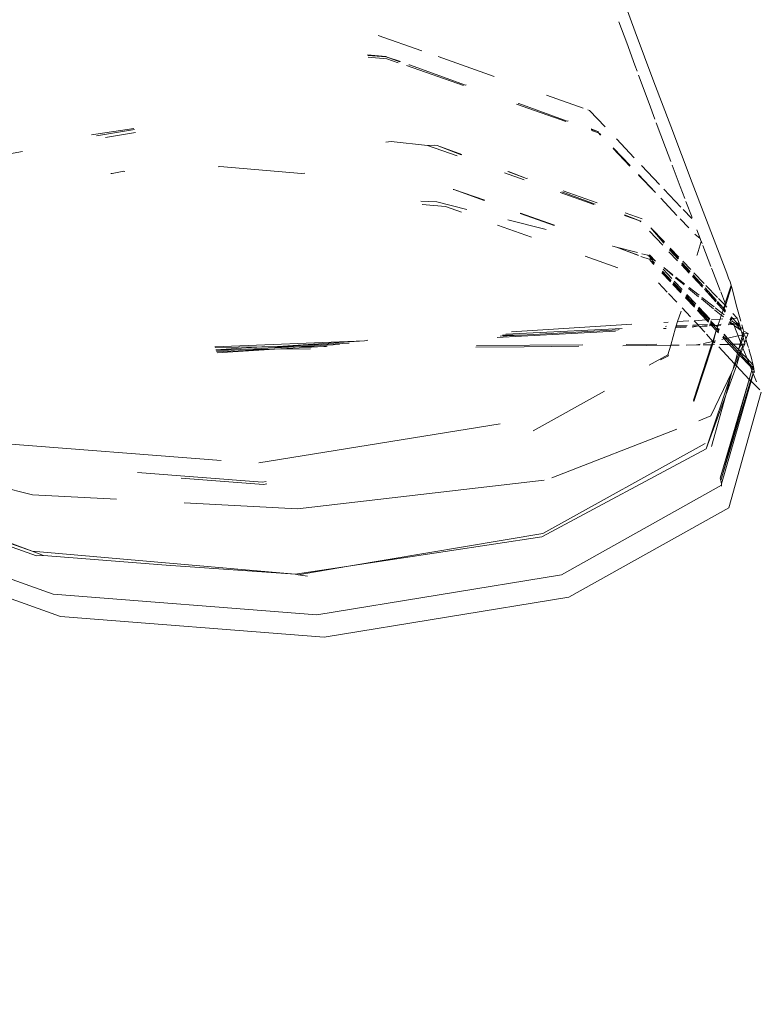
# Model space of a CAD drawing. Header units: millimetres. Extents: x 504675 to 860349, y -23215 to 63575.
# Tile 35 of 177: x 591014 to 591055, y 32664 to 32719. Entities that reach past the tile are written whole.
import ezdxf
from ezdxf import colors
from ezdxf.entities.mleader import LeaderData, LeaderLine
from ezdxf.math import Vec2, Vec3

# ---------------------------------------------------------------- set-up
doc = ezdxf.new("R2010")
doc.units = ezdxf.units.MM
doc.header["$LTSCALE"] = 10
doc.linetypes.add('LEVEL-F-OVERALL LAYOUT$0$HIDDEN', pattern=[0.375, 0.25, -0.125])
doc.layers.get('0').update_dxf_attribs({"linetype": 'CONTINUOUS'})
for name, color, linetype, lineweight in [('ARCH', 8, 'CONTINUOUS', 0), ('furniture', 8, 'CONTINUOUS', 5), ('LEVEL - C OVERALL LAYOUT$0$A-EQPM', 8, 'CONTINUOUS', 5), ('level-C-ELEVATION-$0$I-ANNO-TEXT', 8, 'CONTINUOUS', 18)]:
    doc.layers.add(name, color=color, linetype=linetype, lineweight=lineweight)
doc.layers.add('LEVEL-F-OVERALL LAYOUT$0$DASH1L', color=8, linetype='LEVEL-F-OVERALL LAYOUT$0$HIDDEN')
doc.styles.add('level-C-ELEVATION-$0$KGD - Note', font='romans.shx', dxfattribs={"width": 0.7, "height": 2})

# ---------------------------------------------------------------- blocks, each defined once
blk = doc.blocks.new('LEVEL - C OVERALL LAYOUT$0$Column Cladding - Column Cladding- 1200mm-V38-LEVEL C - PART PLAN 20')
at = {"layer": 'LEVEL - C OVERALL LAYOUT$0$A-EQPM', "color": 253, "lineweight": 5}
for radius, start, end in [(755, 90, 270), (746, 180, 360), (731, 180, 0)]:
    blk.add_arc((0, 0), radius, start, end, dxfattribs=at)
blk = doc.blocks.new('ARCH')
at = {"layer": 'LEVEL-F-OVERALL LAYOUT$0$DASH1L'}
h = blk.add_hatch(dxfattribs=at)
h.set_pattern_fill('ANGLE', color=8, scale=10, angle=352.0664)
h.set_pattern_definition([(352.0664444, (-404119.055, 373340.98), (9.6410197, 69.1814516), [50.8, -19.05]), (82.0664444, (-404119.055, 373340.98), (-69.1814516, 9.6410197), [50.8, -19.05])])
edge = h.paths.add_edge_path(flags=16)
edge.add_line((572074.712, 35847.062), (602196.904, 29528.217))
edge.add_line((602196.904, 29528.217), (599472.63, 39352.005))
edge.add_arc((597545.364, 38817.547), 2000, 15.499436, 89.998351)
edge.add_line((597545.422, 40817.547), (573256.113, 40817.547))
edge.add_arc((576210.344, 22394.182), 18658.72, 99.1099624, 106.6903327)
edge.add_line((570851.58, 40266.829), (572074.712, 35847.062))
h.paths.add_polyline_path([(583373.777, 40815.973), (583374.097, 40875.042), (586424.097, 40859.112), (586423.937, 40815.973)], flags=16)
h.paths.add_polyline_path([(600840.891, 34605.132), (600792.778, 34591.523), (599497.965, 39260.646), (599546.078, 39274.255)])
h.paths.add_polyline_path([(587210.4, 32671.778), (587194.965, 32598.383), (582692.955, 33542.787), (582708.389, 33616.182)])
edge = h.paths.add_edge_path()
edge.add_line((572071.73, 35387.893), (601863.317, 29138.4))
edge.add_arc((601986.5, 29725.619), 600, 258.152638, 375.499436)
edge.add_line((602564.68, 29885.956), (599906.265, 39472.258))
edge.add_arc((597545.364, 38817.547), 2450, 15.499436, 89.998351)
edge.add_line((597545.435, 41267.547), (573220.478, 41267.547))
edge.add_arc((576210.344, 22394.182), 19108.72, 99.0018321, 106.2358191)
edge.add_arc((571035.465, 40164.758), 600, 106.235819, 195.468967)
edge.add_line((570457.2, 40004.728), (571616.648, 35815.082))
edge.add_arc((572194.913, 35975.111), 600, 195.468967, 258.152638)
h.paths.add_polyline_path([(587210.4, 32671.778), (587195.409, 32600.494), (587195.432, 32600.49)])
at = {"layer": 'furniture'}
for p, q in [((591047.461, 32719.394), (591048.016, 32717.903)), ((591047.544, 32717.282), (591047.121, 32718.436)), ((591033.863, 32717.701), (591036.271, 32716.848)), ((591049.046, 32715.148), (591048.016, 32717.903)), ((591047.996, 32716.056), (591047.544, 32717.282)), ((591033.281, 32716.621), (591034.293, 32716.543)), ((591033.293, 32716.589), (591034.312, 32716.51)), ((591033.326, 32716.496), (591034.343, 32716.418)), ((591034.312, 32716.51), (591034.293, 32716.543)), ((591034.312, 32716.51), (591035.069, 32716.242)), ((591035.101, 32716.257), (591034.312, 32716.51)), ((591037.168, 32716.53), (591040.255, 32715.436)), ((591034.343, 32716.418), (591034.978, 32716.195)), ((591035.431, 32716.036), (591038.562, 32714.937)), ((591035.552, 32716.071), (591035.595, 32716.083)), ((591038.668, 32714.968), (591035.595, 32716.083)), ((591048.115, 32715.736), (591047.996, 32716.056)), ((591048.2, 32715.504), (591048.779, 32713.946)), ((591038.71, 32714.98), (591038.668, 32714.968)), ((591049.971, 32712.696), (591049.046, 32715.148)), ((591043.132, 32714.416), (591045.155, 32713.699)), ((591041.481, 32713.912), (591044.196, 32712.958)), ((591041.572, 32713.94), (591041.615, 32713.953)), ((591044.275, 32712.983), (591041.615, 32713.953)), ((591049.098, 32713.09), (591048.779, 32713.946)), ((591045.408, 32713.61), (591045.507, 32713.575)), ((591045.507, 32713.575), (591046.363, 32712.667)), ((591044.318, 32712.996), (591044.275, 32712.983)), ((591049.176, 32712.881), (591049.684, 32711.526)), ((591049.971, 32712.696), (591051.152, 32709.586)), ((591018.087, 32712.227), (591020.426, 32712.582)), ((591018.36, 32712.172), (591020.451, 32712.514)), ((591018.857, 32712.073), (591020.51, 32712.351)), ((591045.951, 32712.419), (591045.582, 32712.549)), ((591045.594, 32712.516), (591045.951, 32712.419)), ((591045.615, 32712.459), (591045.986, 32712.329)), ((591045.951, 32712.419), (591045.968, 32712.384)), ((591045.968, 32712.384), (591045.986, 32712.329)), ((591045.986, 32712.329), (591046.101, 32712.209)), ((591045.986, 32712.329), (591046.119, 32712.24)), ((591034.591, 32711.868), (591034.297, 32711.825)), ((591036.575, 32711.648), (591034.591, 32711.868)), ((591036.963, 32711.657), (591036.575, 32711.648)), ((591036.575, 32711.648), (591038.216, 32711.064)), ((591036.963, 32711.657), (591037.11, 32711.647)), ((591037.11, 32711.647), (591038.467, 32711.144)), ((591037.11, 32711.647), (591038.437, 32711.134)), ((591046.979, 32712.013), (591047.964, 32710.969)), ((591011.065, 32710.763), (591014.297, 32711.307)), ((591046.793, 32711.48), (591047.717, 32710.506)), ((591046.805, 32711.514), (591047.731, 32710.533)), ((591049.684, 32711.526), (591049.976, 32710.752)), ((591025.07, 32710.466), (591025.155, 32710.478)), ((591025.155, 32710.478), (591029.647, 32710.107)), ((591048.368, 32710.54), (591049.349, 32709.501)), ((591050.496, 32709.378), (591050.046, 32710.567)), ((591019.163, 32710.106), (591019.234, 32710.1)), ((591019.234, 32710.1), (591019.872, 32710.221)), ((591019.872, 32710.221), (591019.921, 32710.212)), ((591029.841, 32710.112), (591029.647, 32710.107)), ((591040.817, 32710.14), (591041.911, 32709.751)), ((591041.005, 32710.202), (591042.04, 32709.818)), ((591041.036, 32710.212), (591042.04, 32709.818)), ((591048.186, 32710.012), (591049.126, 32709.055)), ((591048.196, 32710.04), (591049.126, 32709.055)), ((591042.04, 32709.818), (591042.083, 32709.84)), ((591051.152, 32709.586), (591053.05, 32704.626)), ((591038.003, 32709.218), (591038.035, 32709.229)), ((591038.035, 32709.229), (591039.731, 32708.625)), ((591038.035, 32709.229), (591039.706, 32708.612)), ((591043.883, 32709.05), (591045.744, 32708.388)), ((591043.977, 32709.099), (591045.805, 32708.42)), ((591044.056, 32709.14), (591045.918, 32708.479)), ((591049.594, 32709.241), (591050.525, 32708.254)), ((591050.496, 32709.378), (591050.746, 32708.723)), ((591036.222, 32708.587), (591037.102, 32708.54)), ((591036.296, 32708.388), (591037.566, 32708.289)), ((591037.102, 32708.54), (591038.757, 32708.122)), ((591049.423, 32708.74), (591050.311, 32707.799)), ((591051.146, 32707.678), (591050.807, 32708.563)), ((591037.566, 32708.289), (591038.462, 32707.969)), ((591041.681, 32707.908), (591043.546, 32707.244)), ((591041.706, 32707.921), (591043.571, 32707.257)), ((591047.42, 32707.793), (591048.259, 32707.495)), ((591047.429, 32707.818), (591048.259, 32707.495)), ((591047.468, 32707.929), (591048.396, 32707.599)), ((591050.656, 32708.115), (591051.126, 32707.617)), ((591040.44, 32707.265), (591042.307, 32706.599)), ((591040.998, 32707.554), (591043.113, 32707.019)), ((591048.314, 32707.436), (591048.259, 32707.495)), ((591048.259, 32707.495), (591048.337, 32707.481)), ((591050.486, 32707.614), (591050.957, 32707.115)), ((591049.536, 32706.152), (591048.803, 32706.922)), ((591048.865, 32707.103), (591049.602, 32706.292)), ((591049.622, 32706.334), (591048.865, 32707.103)), ((591048.865, 32707.103), (591049.589, 32706.265)), ((591051.297, 32706.756), (591051.592, 32706.518)), ((591051.592, 32706.518), (591051.406, 32707.003)), ((591051.651, 32706.363), (591051.422, 32705.625)), ((591051.592, 32706.518), (591051.634, 32706.411)), ((591051.634, 32706.411), (591051.651, 32706.363)), ((591051.661, 32706.339), (591051.651, 32706.363)), ((591051.661, 32706.339), (591051.693, 32706.256)), ((591052.181, 32704.993), (591051.74, 32706.135)), ((591046.758, 32706.1), (591046.788, 32706.112)), ((591046.788, 32706.112), (591046.979, 32706.044)), ((591046.979, 32706.044), (591048.195, 32705.588)), ((591046.979, 32706.044), (591048.185, 32705.614)), ((591046.979, 32706.044), (591048.134, 32705.748)), ((591048.382, 32705.685), (591048.715, 32705.601)), ((591048.715, 32705.601), (591048.818, 32705.52)), ((591048.794, 32705.63), (591049.125, 32705.279)), ((591048.794, 32705.63), (591048.818, 32705.52)), ((591050.347, 32705.299), (591049.873, 32705.797)), ((591049.909, 32705.904), (591050.374, 32705.38)), ((591049.922, 32705.94), (591050.39, 32705.425)), ((591050.416, 32705.503), (591049.942, 32706)), ((591051.409, 32705.594), (591051.422, 32705.625)), ((591045.262, 32705.546), (591047.052, 32704.908)), ((591048.332, 32705.54), (591048.832, 32705.362)), ((591048.818, 32705.52), (591048.836, 32705.435)), ((591048.818, 32705.52), (591049.125, 32705.279)), ((591048.836, 32705.435), (591048.832, 32705.362)), ((591048.832, 32705.362), (591048.841, 32705.318)), ((591048.836, 32705.435), (591049.078, 32705.178)), ((591048.841, 32705.318), (591049.043, 32705.103)), ((591048.841, 32705.318), (591049.054, 32705.126)), ((591050.991, 32704.622), (591050.555, 32705.081)), ((591050.583, 32705.144), (591051.009, 32704.664)), ((591050.603, 32705.19), (591051.032, 32704.718)), ((591051.074, 32704.815), (591050.639, 32705.27)), ((591049.482, 32704.637), (591049.956, 32704.133)), ((591049.49, 32704.662), (591049.964, 32704.159)), ((591049.974, 32704.187), (591049.499, 32704.687)), ((591049.51, 32704.719), (591049.984, 32704.216)), ((591049.547, 32704.831), (591050.021, 32704.328)), ((591049.58, 32704.926), (591050.088, 32704.528)), ((591050.076, 32704.491), (591049.58, 32704.926)), ((591051.204, 32704.529), (591051.75, 32703.929)), ((591051.8, 32704.054), (591051.241, 32704.639)), ((591052.232, 32704.859), (591052.218, 32704.897)), ((591052.694, 32703.67), (591052.232, 32704.859)), ((591053.05, 32704.626), (591053.156, 32704.346)), ((591049.296, 32704.084), (591049.77, 32703.58)), ((591050.078, 32704.003), (591050.522, 32703.532)), ((591050.078, 32704.003), (591050.532, 32703.555)), ((591050.089, 32704.027), (591050.532, 32703.555)), ((591050.545, 32703.585), (591050.1, 32704.054)), ((591050.112, 32704.08), (591050.556, 32703.609)), ((591050.569, 32703.641), (591050.123, 32704.104)), ((591050.158, 32704.183), (591050.6, 32703.713)), ((591050.711, 32703.972), (591050.236, 32704.36)), ((591050.253, 32704.4), (591050.734, 32704.024)), ((591051.72, 32703.856), (591051.172, 32704.432)), ((591051.184, 32704.468), (591051.72, 32703.856)), ((591053.156, 32704.346), (591053.232, 32704.143)), ((591053.232, 32704.143), (591053.279, 32704.015)), ((591053.279, 32704.015), (591053.296, 32703.961)), ((591049.852, 32703.493), (591050.301, 32703.016)), ((591050.846, 32703.453), (591051.343, 32702.925)), ((591051.505, 32703.324), (591050.953, 32703.775)), ((591050.974, 32703.837), (591051.535, 32703.399)), ((591052.47, 32703.067), (591051.833, 32703.737)), ((591051.833, 32703.737), (591052.457, 32703.032)), ((591051.858, 32703.81), (591052.488, 32703.116)), ((591052.547, 32703.273), (591051.903, 32703.947)), ((591052.97, 32702.965), (591052.723, 32703.595)), ((591053.296, 32703.961), (591052.97, 32702.965)), ((591053.317, 32703.875), (591052.996, 32702.897)), ((591053.296, 32703.961), (591053.317, 32703.875)), ((591053.317, 32703.875), (591053.361, 32703.694)), ((591053.361, 32703.694), (591053.576, 32702.876)), ((591050.78, 32703.257), (591051.268, 32702.74)), ((591050.789, 32703.283), (591051.278, 32702.763)), ((591051.3, 32702.819), (591050.8, 32703.317)), ((591050.808, 32703.341), (591051.3, 32702.819)), ((591051.319, 32702.866), (591050.821, 32703.38)), ((591052.319, 32702.66), (591051.656, 32703.201)), ((591051.683, 32703.283), (591052.355, 32702.758)), ((591052.507, 32702.976), (591052.847, 32702.593)), ((591052.878, 32702.687), (591052.52, 32703.015)), ((591052.536, 32703.064), (591052.878, 32702.687)), ((591052.938, 32702.87), (591052.59, 32703.227)), ((591052.97, 32702.965), (591052.938, 32702.87)), ((591052.996, 32702.897), (591052.97, 32702.965)), ((591052.975, 32702.833), (591052.996, 32702.897)), ((591050.346, 32701.954), (591050.535, 32702.52)), ((591050.596, 32702.702), (591051.055, 32702.214)), ((591051.442, 32702.555), (591051.919, 32702.048)), ((591051.45, 32702.58), (591051.919, 32702.048)), ((591051.47, 32702.638), (591052.019, 32702.056)), ((591052.096, 32702.062), (591051.487, 32702.691)), ((591051.507, 32702.751), (591052.113, 32702.108)), ((591052.753, 32702.306), (591052.385, 32702.606)), ((591052.419, 32702.708), (591052.79, 32702.418)), ((591052.79, 32702.418), (591052.753, 32702.306)), ((591052.847, 32702.593), (591052.79, 32702.418)), ((591052.79, 32702.418), (591052.911, 32702.324)), ((591052.878, 32702.687), (591052.847, 32702.593)), ((591052.903, 32702.613), (591052.847, 32702.593)), ((591052.847, 32702.593), (591052.959, 32702.467)), ((591052.938, 32702.87), (591052.878, 32702.687)), ((591052.878, 32702.687), (591052.914, 32702.648)), ((591052.914, 32702.648), (591052.903, 32702.613)), ((591052.975, 32702.833), (591052.914, 32702.648)), ((591052.914, 32702.648), (591052.99, 32702.564)), ((591052.98, 32702.532), (591052.914, 32702.648)), ((591052.975, 32702.833), (591052.938, 32702.87)), ((591053.052, 32702.753), (591052.975, 32702.833)), ((591053.626, 32702.143), (591053.379, 32702.402)), ((591053.576, 32702.876), (591053.825, 32701.973)), ((591047.833, 32701.804), (591041.208, 32701.393)), ((591049.832, 32701.924), (591049.595, 32701.91)), ((591050.267, 32701.718), (591050.346, 32701.954)), ((591050.964, 32701.989), (591050.346, 32701.954)), ((591051.919, 32702.048), (591051.258, 32701.998)), ((591051.258, 32701.998), (591051.472, 32701.771)), ((591051.919, 32702.048), (591052.019, 32702.056)), ((591051.919, 32702.048), (591052.042, 32701.917)), ((591051.919, 32702.048), (591052.051, 32701.942)), ((591052.096, 32702.062), (591052.019, 32702.056)), ((591052.019, 32702.056), (591052.073, 32701.998)), ((591052.129, 32701.825), (591052.153, 32701.8)), ((591052.137, 32701.851), (591052.153, 32701.8)), ((591052.156, 32701.91), (591052.325, 32701.731)), ((591052.193, 32702.022), (591052.178, 32701.977)), ((591052.178, 32701.977), (591052.375, 32701.773)), ((591052.682, 32702.088), (591052.206, 32702.061)), ((591052.682, 32702.088), (591052.585, 32701.793)), ((591052.585, 32701.793), (591052.742, 32701.808)), ((591052.753, 32702.306), (591052.682, 32702.088)), ((591052.837, 32702.097), (591052.682, 32702.088)), ((591052.873, 32702.208), (591052.753, 32702.306)), ((591053.142, 32701.833), (591053.319, 32701.844)), ((591053.319, 32701.844), (591053.19, 32701.949)), ((591053.24, 32702.067), (591053.262, 32702.122)), ((591053.24, 32702.067), (591053.33, 32702.045)), ((591053.319, 32701.844), (591053.24, 32702.067)), ((591053.262, 32702.122), (591053.282, 32702.168)), ((591053.262, 32702.122), (591053.386, 32702.129)), ((591053.262, 32702.122), (591053.33, 32702.045)), ((591053.303, 32702.22), (591053.386, 32702.129)), ((591053.319, 32701.844), (591053.407, 32701.85)), ((591053.376, 32701.798), (591053.319, 32701.844)), ((591053.33, 32702.045), (591053.358, 32701.975)), ((591053.358, 32701.975), (591053.473, 32701.885)), ((591053.626, 32702.143), (591053.386, 32702.129)), ((591053.386, 32702.129), (591053.627, 32701.863)), ((591053.407, 32701.85), (591053.473, 32701.885)), ((591053.426, 32701.801), (591053.569, 32701.81)), ((591053.473, 32701.885), (591053.51, 32701.856)), ((591053.51, 32701.856), (591053.627, 32701.863)), ((591053.51, 32701.856), (591053.569, 32701.81)), ((591053.569, 32701.81), (591053.67, 32701.816)), ((591053.569, 32701.81), (591053.793, 32701.681)), ((591053.569, 32701.81), (591053.853, 32701.458)), ((591053.741, 32701.871), (591053.626, 32702.143)), ((591053.627, 32701.863), (591053.741, 32701.871)), ((591053.627, 32701.863), (591053.67, 32701.816)), ((591053.67, 32701.816), (591053.761, 32701.822)), ((591053.67, 32701.816), (591053.793, 32701.681)), ((591053.741, 32701.871), (591053.761, 32701.822)), ((591053.761, 32701.822), (591053.793, 32701.681)), ((591047.289, 32701.579), (591040.892, 32701.269)), ((591041.733, 32701.208), (591047.077, 32701.492)), ((591041.756, 32701.15), (591046.924, 32701.428)), ((591047.138, 32701.517), (591047.077, 32701.492)), ((591049.573, 32701.571), (591049.722, 32701.579)), ((591049.733, 32701.694), (591049.679, 32701.692)), ((591049.969, 32700.651), (591050.23, 32701.606)), ((591050.23, 32701.606), (591050.25, 32701.665)), ((591050.23, 32701.606), (591050.822, 32701.638)), ((591050.25, 32701.665), (591050.267, 32701.718)), ((591050.843, 32701.691), (591050.25, 32701.665)), ((591050.865, 32701.744), (591050.267, 32701.718)), ((591051.144, 32701.656), (591051.518, 32701.721)), ((591051.518, 32701.721), (591051.161, 32701.705)), ((591051.472, 32701.771), (591051.178, 32701.758)), ((591051.996, 32701.794), (591051.472, 32701.771)), ((591051.472, 32701.771), (591051.518, 32701.721)), ((591051.518, 32701.721), (591051.555, 32701.682)), ((591051.977, 32701.742), (591051.555, 32701.682)), ((591051.555, 32701.682), (591051.965, 32701.708)), ((591051.555, 32701.682), (591051.842, 32701.378)), ((591051.945, 32701.268), (591052.28, 32700.862)), ((591052.093, 32701.716), (591052.194, 32701.756)), ((591052.194, 32701.756), (591052.103, 32701.748)), ((591052.153, 32701.8), (591052.12, 32701.799)), ((591052.153, 32701.8), (591052.194, 32701.756)), ((591052.185, 32701.8), (591052.153, 32701.8)), ((591052.185, 32701.8), (591052.254, 32701.726)), ((591052.194, 32701.756), (591052.224, 32701.724)), ((591052.224, 32701.724), (591052.254, 32701.726)), ((591052.224, 32701.724), (591052.475, 32701.457)), ((591052.254, 32701.726), (591052.325, 32701.731)), ((591052.28, 32700.862), (591052.475, 32701.457)), ((591052.475, 32701.457), (591052.319, 32700.871)), ((591052.325, 32701.731), (591052.375, 32701.773)), ((591052.325, 32701.731), (591052.503, 32701.542)), ((591052.375, 32701.773), (591052.41, 32701.736)), ((591052.41, 32701.736), (591052.46, 32701.739)), ((591052.46, 32701.739), (591052.57, 32701.746)), ((591052.46, 32701.739), (591052.54, 32701.655)), ((591052.475, 32701.457), (591052.503, 32701.542)), ((591052.475, 32701.457), (591052.511, 32701.419)), ((591052.527, 32701.616), (591052.503, 32701.542)), ((591052.503, 32701.542), (591052.615, 32701.422)), ((591052.511, 32701.419), (591052.588, 32701.338)), ((591052.511, 32701.419), (591052.596, 32701.363)), ((591052.54, 32701.655), (591052.527, 32701.616)), ((591052.527, 32701.616), (591052.563, 32701.578)), ((591052.57, 32701.746), (591052.54, 32701.655)), ((591052.563, 32701.578), (591052.653, 32701.535)), ((591052.64, 32701.498), (591052.563, 32701.578)), ((591052.57, 32701.746), (591052.585, 32701.793)), ((591052.57, 32701.746), (591052.725, 32701.756)), ((591052.906, 32701.266), (591053.085, 32701.038)), ((591053.121, 32701.781), (591053.376, 32701.798)), ((591053.376, 32701.798), (591053.426, 32701.801)), ((591053.452, 32701.736), (591053.426, 32701.801)), ((591053.532, 32701.532), (591053.452, 32701.736)), ((591053.853, 32701.458), (591053.452, 32701.736)), ((591053.676, 32701.168), (591053.532, 32701.532)), ((591053.793, 32701.681), (591053.809, 32701.623)), ((591053.809, 32701.623), (591053.878, 32701.587)), ((591053.853, 32701.458), (591053.809, 32701.623)), ((591053.853, 32701.458), (591053.871, 32701.394)), ((591053.871, 32701.394), (591053.954, 32701.326)), ((591053.921, 32701.208), (591053.871, 32701.394)), ((591053.877, 32701.784), (591053.928, 32701.6)), ((591053.878, 32701.587), (591053.928, 32701.6)), ((591053.954, 32701.326), (591053.921, 32701.208)), ((591053.928, 32701.6), (591053.957, 32701.494)), ((591053.983, 32701.431), (591053.954, 32701.326)), ((591053.954, 32701.326), (591054.017, 32701.274)), ((591053.957, 32701.494), (591053.964, 32701.469)), ((591053.957, 32701.494), (591053.983, 32701.431)), ((591053.983, 32701.431), (591054.234, 32701.29)), ((591054.017, 32701.274), (591054.006, 32701.24)), ((591054.017, 32701.274), (591054.234, 32701.29)), ((591054.234, 32701.29), (591054.106, 32700.983)), ((591024.876, 32700.574), (591033.111, 32700.901)), ((591028.058, 32700.561), (591033.111, 32700.901)), ((591032.273, 32700.775), (591028.058, 32700.561)), ((591033.111, 32700.901), (591033.303, 32700.93)), ((591040.409, 32701.08), (591041.756, 32701.15)), ((591040.586, 32701.149), (591041.733, 32701.208)), ((591041.733, 32701.208), (591040.717, 32701.2)), ((591052.28, 32700.862), (591051.775, 32700.751)), ((591052.28, 32700.862), (591052.221, 32700.683)), ((591052.319, 32700.871), (591052.27, 32700.684)), ((591052.28, 32700.862), (591052.319, 32700.871)), ((591052.443, 32700.898), (591052.319, 32700.871)), ((591052.319, 32700.871), (591052.404, 32700.779)), ((591052.906, 32700.999), (591052.784, 32700.973)), ((591052.829, 32701.081), (591052.906, 32700.999)), ((591052.839, 32701.105), (591052.906, 32700.999)), ((591052.862, 32701.16), (591052.995, 32701.019)), ((591053.085, 32701.038), (591052.894, 32701.236)), ((591052.906, 32700.999), (591052.995, 32701.019)), ((591052.906, 32700.999), (591053.186, 32700.702)), ((591053.085, 32701.038), (591052.995, 32701.019)), ((591052.995, 32701.019), (591053.291, 32700.704)), ((591053.085, 32701.038), (591053.676, 32701.168)), ((591053.085, 32701.038), (591053.405, 32700.707)), ((591053.921, 32701.208), (591053.676, 32701.168)), ((591053.813, 32700.821), (591053.676, 32701.168)), ((591053.813, 32700.821), (591053.784, 32700.714)), ((591053.921, 32701.208), (591053.813, 32700.821)), ((591053.843, 32700.747), (591053.813, 32700.821)), ((591053.955, 32701.085), (591053.843, 32700.747)), ((591053.856, 32700.714), (591053.843, 32700.747)), ((591053.856, 32700.714), (591053.975, 32700.718)), ((591053.975, 32700.718), (591053.91, 32700.577)), ((591054.006, 32701.24), (591053.921, 32701.208)), ((591053.955, 32701.085), (591053.921, 32701.208)), ((591053.945, 32700.49), (591054.054, 32700.72)), ((591054.006, 32701.24), (591053.955, 32701.085)), ((591054.024, 32700.828), (591053.955, 32701.085)), ((591053.975, 32700.718), (591054.026, 32700.719)), ((591054.121, 32700.932), (591054.024, 32700.828)), ((591054.042, 32700.763), (591054.024, 32700.828)), ((591054.042, 32700.763), (591054.026, 32700.719)), ((591054.026, 32700.719), (591054.054, 32700.72)), ((591054.054, 32700.72), (591054.042, 32700.763)), ((591054.048, 32701.192), (591054.066, 32701.125)), ((591054.066, 32701.125), (591054.106, 32700.983)), ((591054.106, 32700.983), (591054.121, 32700.932)), ((591054.121, 32700.932), (591054.194, 32700.678)), ((591027.461, 32700.556), (591024.89, 32700.536)), ((591027.461, 32700.556), (591024.94, 32700.403)), ((591024.94, 32700.403), (591026.308, 32700.42)), ((591024.959, 32700.352), (591026.308, 32700.42)), ((591028.168, 32700.442), (591024.98, 32700.296)), ((591028.168, 32700.442), (591025.001, 32700.241)), ((591029.305, 32700.571), (591026.308, 32700.42)), ((591026.308, 32700.42), (591028.168, 32700.442)), ((591028.058, 32700.561), (591027.461, 32700.556)), ((591029.305, 32700.571), (591028.058, 32700.561)), ((591028.168, 32700.442), (591030.871, 32700.583)), ((591028.168, 32700.442), (591030.153, 32700.457)), ((591029.305, 32700.571), (591031.744, 32700.696)), ((591030.871, 32700.583), (591029.305, 32700.571)), ((591030.871, 32700.583), (591031, 32700.584)), ((591031, 32700.584), (591031.058, 32700.593)), ((591039.241, 32700.539), (591041.907, 32700.563)), ((591045.125, 32700.684), (591039.284, 32700.647)), ((591041.907, 32700.563), (591044.911, 32700.596)), ((591047.336, 32700.622), (591049.969, 32700.651)), ((591049.198, 32700.71), (591047.519, 32700.7)), ((591049.817, 32700.13), (591049.969, 32700.651)), ((591049.969, 32700.651), (591050.424, 32700.656)), ((591050.815, 32700.66), (591051.385, 32700.666)), ((591052.221, 32700.683), (591051.221, 32697.636)), ((591052.27, 32700.684), (591051.241, 32697.55)), ((591051.594, 32700.712), (591051.385, 32700.666)), ((591051.385, 32700.666), (591051.578, 32700.67)), ((591051.749, 32700.673), (591052.221, 32700.683)), ((591052.221, 32700.683), (591052.27, 32700.684)), ((591052.27, 32700.684), (591052.374, 32700.686)), ((591052.612, 32700.559), (591053.483, 32699.633)), ((591052.667, 32700.692), (591053.186, 32700.702)), ((591053.186, 32700.702), (591053.291, 32700.704)), ((591053.186, 32700.702), (591053.645, 32700.215)), ((591053.291, 32700.704), (591053.405, 32700.707)), ((591053.291, 32700.704), (591053.669, 32700.303)), ((591053.405, 32700.707), (591053.784, 32700.714)), ((591053.405, 32700.707), (591053.702, 32700.421)), ((591053.645, 32700.215), (591053.527, 32699.792)), ((591053.645, 32700.215), (591053.669, 32700.303)), ((591053.645, 32700.215), (591053.713, 32700.142)), ((591053.702, 32700.421), (591053.669, 32700.303)), ((591053.669, 32700.303), (591053.748, 32700.219)), ((591053.856, 32700.714), (591053.702, 32700.421)), ((591053.784, 32700.714), (591053.702, 32700.421)), ((591053.702, 32700.421), (591053.795, 32700.323)), ((591053.713, 32700.142), (591053.748, 32700.219)), ((591053.795, 32700.323), (591053.748, 32700.219)), ((591053.748, 32700.219), (591053.794, 32700.171)), ((591053.784, 32700.714), (591053.856, 32700.714)), ((591053.794, 32700.171), (591053.842, 32700.273)), ((591053.91, 32700.577), (591053.795, 32700.323)), ((591053.795, 32700.323), (591053.842, 32700.273)), ((591053.842, 32700.273), (591053.945, 32700.49)), ((591053.842, 32700.273), (591053.853, 32700.244)), ((591053.853, 32700.244), (591054.171, 32699.923)), ((591053.91, 32700.577), (591053.856, 32700.714)), ((591053.945, 32700.49), (591053.91, 32700.577)), ((591054.123, 32700.043), (591053.945, 32700.49)), ((591054.194, 32700.678), (591054.241, 32700.52)), ((591054.337, 32700.189), (591054.258, 32700.461)), ((591054.337, 32700.189), (591054.388, 32700.014)), ((591049.817, 32700.13), (591048.789, 32699.565)), ((591049.838, 32700.079), (591049.413, 32699.843)), ((591049.817, 32700.13), (591049.838, 32700.079)), ((591053.527, 32699.792), (591053.483, 32699.633)), ((591053.52, 32699.593), (591053.758, 32700.095)), ((591053.713, 32700.142), (591053.527, 32699.792)), ((591053.589, 32699.52), (591053.758, 32700.095)), ((591053.713, 32700.142), (591053.758, 32700.095)), ((591053.758, 32700.095), (591053.794, 32700.171)), ((591053.758, 32700.095), (591053.787, 32700.063)), ((591053.787, 32700.063), (591054.337, 32699.51)), ((591053.794, 32700.171), (591054.278, 32699.656)), ((591054.171, 32699.923), (591054.123, 32700.043)), ((591054.278, 32699.656), (591054.171, 32699.923)), ((591054.171, 32699.923), (591054.509, 32699.565)), ((591054.337, 32699.51), (591054.278, 32699.656)), ((591054.278, 32699.656), (591054.476, 32699.447)), ((591054.388, 32700.014), (591054.434, 32699.849)), ((591054.434, 32699.849), (591054.475, 32699.698)), ((591054.475, 32699.698), (591054.509, 32699.565)), ((591053.324, 32699.179), (591051.925, 32694.951)), ((591053.324, 32699.179), (591052.18, 32696.764)), ((591053.002, 32697.908), (591053.589, 32699.52)), ((591053.324, 32699.179), (591053.002, 32697.908)), ((591053.402, 32699.343), (591053.324, 32699.179)), ((591053.402, 32699.343), (591053.52, 32699.593)), ((591053.453, 32699.569), (591053.402, 32699.343)), ((591053.483, 32699.633), (591053.453, 32699.569)), ((591053.483, 32699.633), (591053.52, 32699.593)), ((591053.52, 32699.593), (591053.589, 32699.52)), ((591053.589, 32699.52), (591054.288, 32698.777)), ((591054.429, 32699.282), (591054.288, 32698.777)), ((591054.358, 32699.459), (591054.337, 32699.51)), ((591054.429, 32699.282), (591054.358, 32699.459)), ((591054.358, 32699.459), (591054.451, 32699.359)), ((591054.451, 32699.359), (591054.429, 32699.282)), ((591054.494, 32699.123), (591054.429, 32699.282)), ((591054.451, 32699.359), (591054.476, 32699.447)), ((591054.451, 32699.359), (591054.542, 32699.296)), ((591054.509, 32699.565), (591054.476, 32699.447)), ((591054.476, 32699.447), (591054.549, 32699.369)), ((591054.494, 32699.123), (591054.551, 32699.252)), ((591054.506, 32699.092), (591054.494, 32699.123)), ((591054.509, 32699.565), (591054.549, 32699.369)), ((591054.549, 32699.369), (591054.542, 32699.296)), ((591054.542, 32699.296), (591054.551, 32699.252)), ((591054.551, 32699.252), (591054.585, 32699.146)), ((591052.696, 32693.349), (591054.288, 32698.777)), ((591054.288, 32698.777), (591052.729, 32693.216)), ((591052.729, 32693.216), (591054.361, 32698.7)), ((591054.388, 32698.671), (591052.767, 32693.021)), ((591054.288, 32698.777), (591054.361, 32698.7)), ((591054.361, 32698.7), (591054.506, 32699.092)), ((591054.361, 32698.7), (591054.388, 32698.671)), ((591054.506, 32699.092), (591054.388, 32698.671)), ((591054.388, 32698.671), (591054.874, 32698.207)), ((591054.543, 32699.002), (591054.506, 32699.092)), ((591054.688, 32698.648), (591054.543, 32699.002)), ((591046.323, 32698.124), (591042.403, 32695.942)), ((591054.945, 32698.063), (591053.157, 32691.715)), ((591051.221, 32697.636), (591051.241, 32697.55)), ((591051.925, 32694.951), (591053.002, 32697.908)), ((591053.002, 32697.908), (591052.215, 32695.081)), ((591052.18, 32696.764), (591051.507, 32696.502)), ((591040.576, 32696.336), (591027.304, 32694.186)), ((591050.301, 32696.033), (591043.433, 32693.362)), ((591014.84, 32692.427), (591005.385, 32694.821)), ((591025.221, 32694.303), (591012.607, 32695.284)), ((591051.925, 32694.951), (591042.878, 32690.111)), ((591051.869, 32695.256), (591042.933, 32690.294)), ((591014.832, 32689.321), (591003.5, 32693.526)), ((591015.073, 32689.071), (591003.614, 32693.137)), ((591014.832, 32689.321), (591003.778, 32693.232)), ((591027.51, 32693.118), (591020.62, 32693.646)), ((591027.562, 32692.992), (591023.032, 32693.342)), ((591027.701, 32693.148), (591027.51, 32693.118)), ((591043.011, 32693.223), (591029.436, 32691.647)), ((591052.696, 32693.349), (591052.729, 32693.216)), ((591052.729, 32693.216), (591052.767, 32693.021)), ((591027.749, 32693.022), (591027.562, 32692.992)), ((591052.759, 32692.947), (591043.959, 32688.017)), ((591052.767, 32693.021), (591052.759, 32692.947)), ((591052.759, 32692.947), (591052.767, 32692.903)), ((591019.478, 32692.179), (591014.84, 32692.427)), ((591029.436, 32691.647), (591023.189, 32691.981)), ((591053.157, 32691.715), (591044.354, 32686.786)), ((591015.99, 32686.963), (591004.315, 32691.12)), ((591016.383, 32685.735), (591004.711, 32689.894)), ((591042.933, 32690.294), (591032.237, 32688.496)), ((591042.878, 32690.111), (591032.237, 32688.496)), ((591029.301, 32688.05), (591014.832, 32689.321)), ((591015.461, 32689.08), (591014.832, 32689.321)), ((591015.461, 32689.08), (591015.073, 32689.071)), ((591022.203, 32688.555), (591015.461, 32689.08)), ((591029.301, 32688.05), (591022.203, 32688.555)), ((591032.237, 32688.496), (591029.301, 32688.05)), ((591032.237, 32688.496), (591029.464, 32688.03)), ((591029.464, 32688.03), (591029.301, 32688.05)), ((591029.974, 32687.95), (591029.464, 32688.03)), ((591043.959, 32688.017), (591030.501, 32685.827)), ((591030.501, 32685.827), (591015.99, 32686.963)), ((591044.354, 32686.786), (591030.894, 32684.597)), ((591030.894, 32684.597), (591016.383, 32685.735))]:
    blk.add_line(p, q, dxfattribs=at)
at = {"color": 253, "lineweight": 5, "rotation": 352.0664444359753}
blk.add_blockref('LEVEL - C OVERALL LAYOUT$0$Column Cladding - Column Cladding- 1200mm-V38-LEVEL C - PART PLAN 20', (591721.713, 33073.944), dxfattribs=at)
blk = doc.blocks.new('level-C-ELEVATION-$0$_Open90')
at = {"color": 0, "linetype": 'ByBlock', "lineweight": -2}
for p, q in [((-0.5, 0.5), (0, 0)), ((0, 0), (-1, 0)), ((0, 0), (-0.5, -0.5))]:
    blk.add_line(p, q, dxfattribs=at)

msp = doc.modelspace()

# ---------------------------------------------------------------- block references
at = {"layer": 'ARCH'}
msp.add_blockref('ARCH', (0, 0), dxfattribs=at)

# ---------------------------------------------------------------- leaders
at = {"layer": 'level-C-ELEVATION-$0$I-ANNO-TEXT', "ltscale": 0.25}
ml = msp.add_multileader_mtext('Standard', dxfattribs=at)
ml.set_content('{\\fIBM Plex Mono Medium|b0|i0|c0|p49;SIGNAGE}', color=142, style='level-C-ELEVATION-$0$KGD - Note')
ml.set_leader_properties(color=1)
ml.set_arrow_properties(name='level-C-ELEVATION-$0$_Open90')
ml.build(insert=Vec2(0, 0))
ml.multileader.update_dxf_attribs({"text_right_attachment_type": 3, "dogleg_length": 3, "arrow_head_size": 100, "scale": 50})
ctx = ml.context
ctx.base_point, ctx.scale, ctx.char_height, ctx.arrow_head_size, ctx.landing_gap_size, ctx.plane_origin, ctx.plane_x_axis, ctx.plane_y_axis = Vec3(635485.687, 31928.669), 50, 100, 100, 50, Vec3(635310.34, 32749.039), Vec3(0.965084, 0.261939), Vec3(-0.261939, 0.965084)
ctx.right_attachment, ctx.text_align_type = 3, 2
notes = []
notes.append((ctx, [(1, (1, 1, 0), (636135.51, 32105.041), (-0.965084, -0.261939), 150, [(0, [(636640.118, 33032.464)], 0, [])])]))
ctx.mtext.insert, ctx.mtext.text_direction, ctx.mtext.rotation, ctx.mtext.width, ctx.mtext.alignment, ctx.mtext.flow_direction = Vec3(635932.016, 32091.257), Vec3(0.965084, 0.261939), 0.265031, 1652.66293, 3, 5
for ctx, leaders in notes:
    for number, flags, end, landing, length, lines in leaders:
        leader = LeaderData()
        leader.index, (leader.has_last_leader_line, leader.has_dogleg_vector, leader.attachment_direction) = number, flags
        leader.last_leader_point, leader.dogleg_vector, leader.dogleg_length = Vec3(end), Vec3(landing), length
        for number, points, colour, breaks in lines:
            line = LeaderLine()
            line.index, line.vertices, line.color, line.breaks = number, Vec3.list(points), colors.encode_raw_color(colour), breaks
            leader.lines.append(line)
        ctx.leaders.append(leader)

doc.saveas('drawing.dxf')
